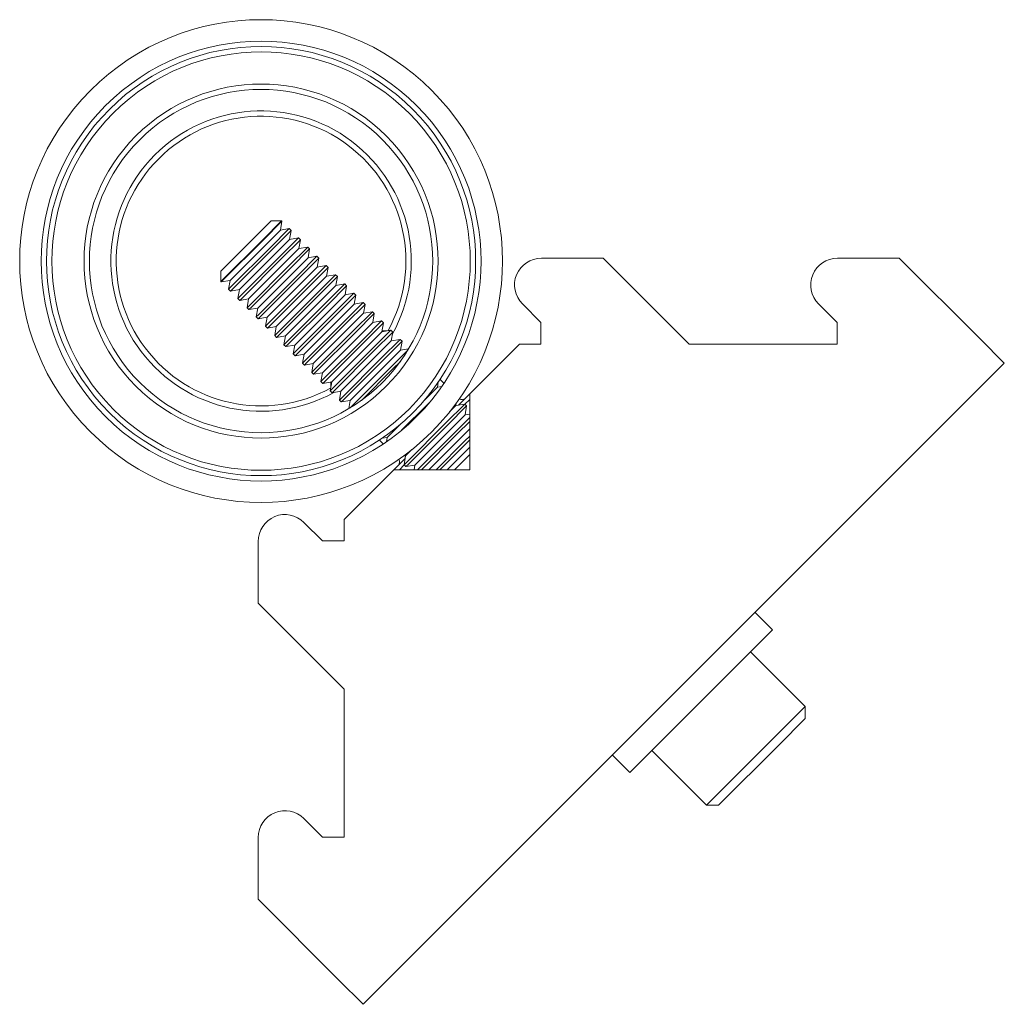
# Model space of a CAD drawing. Header units: millimetres. Extents: x -186.4 to -94.6, y -82.5 to 9.3.
import ezdxf

# ---------------------------------------------------------------- set-up
doc = ezdxf.new("R2010")
doc.units = ezdxf.units.MM

msp = doc.modelspace()

# ---------------------------------------------------------------- linework, layer by layer
at = {"color": 0, "linetype": 'Continuous', "lineweight": 0}
for p, q in [((-164.402, -10.899), (-162.954, -9.451)), ((-163.727, -11.201), (-161.978, -9.451)), ((-163.697, -11.232), (-161.947, -9.482)), ((-162.954, -9.451), (-161.978, -9.451)), ((-162.094, -10.312), (-161.947, -9.482)), ((-161.978, -9.451), (-161.947, -9.482)), ((-167.635, -14.132), (-164.402, -10.899)), ((-166.597, -14.816), (-162.094, -10.312)), ((-163.013, -11.916), (-161.263, -10.166)), ((-162.836, -12.093), (-161.086, -10.343)), ((-162.094, -10.312), (-161.263, -10.166)), ((-161.263, -10.166), (-161.086, -10.343)), ((-161.233, -11.173), (-161.086, -10.343)), ((-167.635, -15.108), (-163.727, -11.201)), ((-167.39, -14.925), (-163.697, -11.232)), ((-166.706, -15.609), (-163.013, -11.916)), ((-165.736, -15.677), (-161.233, -11.173)), ((-162.152, -12.776), (-160.403, -11.027)), ((-161.975, -12.953), (-160.226, -11.204)), ((-161.291, -13.637), (-159.542, -11.888)), ((-161.233, -11.173), (-160.403, -11.027)), ((-160.403, -11.027), (-160.226, -11.204)), ((-160.372, -12.034), (-160.226, -11.204)), ((-160.372, -12.034), (-159.542, -11.888)), ((-159.542, -11.888), (-159.365, -12.065)), ((-166.529, -15.786), (-162.836, -12.093)), ((-165.846, -16.47), (-162.152, -12.776)), ((-164.875, -16.537), (-160.372, -12.034)), ((-161.114, -13.814), (-159.365, -12.065)), ((-160.431, -14.498), (-158.681, -12.748)), ((-159.511, -12.895), (-159.365, -12.065)), ((-159.511, -12.895), (-158.681, -12.748)), ((-158.681, -12.748), (-158.504, -12.925)), ((-165.669, -16.647), (-161.975, -12.953)), ((-164.985, -17.331), (-161.291, -13.637)), ((-164.014, -17.398), (-159.511, -12.895)), ((-163.154, -18.259), (-158.65, -13.756)), ((-160.253, -14.675), (-158.504, -12.925)), ((-159.57, -15.359), (-157.82, -13.609)), ((-158.65, -13.756), (-158.504, -12.925)), ((-158.65, -13.756), (-157.82, -13.609)), ((-157.82, -13.609), (-157.643, -13.786)), ((-132.002, -12.925), (-137.766, -12.925)), ((-124.002, -20.925), (-132.002, -12.925)), ((-104.402, -12.925), (-110.166, -12.925)), ((-96.877, -20.449), (-104.402, -12.925)), ((-167.635, -14.132), (-167.635, -15.108)), ((-164.808, -17.508), (-161.114, -13.814)), ((-164.124, -18.191), (-160.431, -14.498)), ((-163.947, -18.368), (-160.253, -14.675)), ((-162.293, -19.12), (-157.789, -14.616)), ((-159.393, -15.536), (-157.643, -13.786)), ((-158.709, -16.22), (-156.959, -14.47)), ((-158.532, -16.397), (-156.782, -14.647)), ((-157.789, -14.616), (-157.643, -13.786)), ((-157.789, -14.616), (-156.959, -14.47)), ((-156.959, -14.47), (-156.782, -14.647)), ((-156.929, -15.477), (-156.782, -14.647)), ((-167.635, -15.108), (-167.604, -15.139)), ((-167.604, -15.139), (-167.39, -14.925)), ((-166.774, -14.993), (-167.604, -15.139)), ((-166.774, -14.993), (-166.92, -15.823)), ((-166.774, -14.993), (-166.597, -14.816)), ((-163.263, -19.052), (-159.57, -15.359)), ((-163.086, -19.229), (-159.393, -15.536)), ((-161.432, -19.981), (-156.929, -15.477)), ((-157.848, -17.08), (-156.098, -15.331)), ((-157.671, -17.258), (-155.921, -15.508)), ((-156.929, -15.477), (-156.098, -15.331)), ((-156.098, -15.331), (-155.921, -15.508)), ((-156.068, -16.338), (-155.921, -15.508)), ((-166.92, -15.823), (-166.706, -15.609)), ((-166.92, -15.823), (-166.743, -16)), ((-166.743, -16), (-166.529, -15.786)), ((-165.913, -15.853), (-166.743, -16)), ((-165.913, -15.853), (-166.059, -16.684)), ((-166.059, -16.684), (-165.846, -16.47)), ((-165.913, -15.853), (-165.736, -15.677)), ((-162.402, -19.913), (-158.709, -16.22)), ((-162.225, -20.09), (-158.532, -16.397)), ((-160.571, -20.841), (-156.068, -16.338)), ((-156.987, -17.941), (-155.238, -16.192)), ((-156.81, -18.118), (-155.061, -16.369)), ((-156.068, -16.338), (-155.238, -16.192)), ((-155.238, -16.192), (-155.061, -16.369)), ((-155.207, -17.199), (-155.061, -16.369)), ((-166.059, -16.684), (-165.882, -16.861)), ((-165.882, -16.861), (-165.669, -16.647)), ((-165.052, -16.714), (-165.882, -16.861)), ((-165.052, -16.714), (-165.199, -17.544)), ((-165.199, -17.544), (-164.985, -17.331)), ((-165.052, -16.714), (-164.875, -16.537)), ((-164.191, -17.575), (-164.014, -17.398)), ((-161.541, -20.774), (-157.848, -17.08)), ((-161.364, -20.951), (-157.671, -17.258)), ((-159.71, -21.702), (-155.207, -17.199)), ((-156.126, -18.802), (-154.377, -17.053)), ((-155.949, -18.979), (-154.2, -17.23)), ((-155.207, -17.199), (-154.377, -17.053)), ((-154.377, -17.053), (-154.2, -17.23)), ((-154.346, -18.06), (-154.2, -17.23)), ((-139.534, -17.193), (-137.802, -18.925)), ((-111.934, -17.193), (-110.202, -18.925)), ((-165.199, -17.544), (-165.022, -17.721)), ((-165.022, -17.721), (-164.808, -17.508)), ((-164.191, -17.575), (-165.022, -17.721)), ((-164.191, -17.575), (-164.338, -18.405)), ((-164.338, -18.405), (-164.124, -18.191)), ((-163.331, -18.436), (-163.154, -18.259)), ((-160.681, -21.635), (-156.987, -17.941)), ((-160.504, -21.812), (-156.81, -18.118)), ((-158.85, -22.563), (-154.346, -18.06)), ((-155.266, -19.663), (-153.516, -17.913)), ((-155.089, -19.84), (-153.339, -18.09)), ((-154.346, -18.06), (-153.516, -17.913)), ((-153.516, -17.913), (-153.339, -18.09)), ((-153.485, -18.921), (-153.339, -18.09)), ((-164.338, -18.405), (-164.161, -18.582)), ((-164.161, -18.582), (-163.947, -18.368)), ((-163.331, -18.436), (-164.161, -18.582)), ((-163.331, -18.436), (-163.477, -19.266)), ((-163.477, -19.266), (-163.263, -19.052)), ((-163.477, -19.266), (-163.3, -19.443)), ((-163.3, -19.443), (-163.086, -19.229)), ((-162.47, -19.297), (-162.293, -19.12)), ((-159.82, -22.496), (-156.126, -18.802)), ((-159.643, -22.673), (-155.949, -18.979)), ((-157.989, -23.424), (-153.485, -18.921)), ((-154.405, -20.524), (-152.655, -18.774)), ((-154.228, -20.701), (-152.478, -18.951)), ((-153.485, -18.921), (-152.655, -18.774)), ((-152.655, -18.774), (-152.478, -18.951)), ((-152.624, -19.781), (-152.478, -18.951)), ((-137.802, -18.925), (-137.802, -20.925)), ((-110.202, -18.925), (-110.202, -20.925)), ((-162.47, -19.297), (-163.3, -19.443)), ((-162.47, -19.297), (-162.616, -20.127)), ((-162.616, -20.127), (-162.402, -19.913)), ((-162.616, -20.127), (-162.439, -20.304)), ((-162.439, -20.304), (-162.225, -20.09)), ((-161.609, -20.158), (-162.439, -20.304)), ((-161.609, -20.158), (-161.755, -20.988)), ((-161.609, -20.158), (-161.432, -19.981)), ((-158.959, -23.356), (-155.266, -19.663)), ((-158.782, -23.533), (-155.089, -19.84)), ((-157.128, -24.285), (-152.624, -19.781)), ((-153.544, -21.385), (-151.794, -19.635)), ((-153.367, -21.562), (-151.617, -19.812)), ((-152.624, -19.781), (-151.794, -19.635)), ((-152.609, -19.694), (-152.127, -19.694)), ((-151.794, -19.635), (-151.617, -19.812)), ((-151.764, -20.642), (-151.617, -19.812)), ((-161.755, -20.988), (-161.541, -20.774)), ((-161.755, -20.988), (-161.578, -21.165)), ((-161.578, -21.165), (-161.364, -20.951)), ((-160.748, -21.018), (-161.578, -21.165)), ((-160.748, -21.018), (-160.894, -21.849)), ((-160.748, -21.018), (-160.571, -20.841)), ((-158.098, -24.217), (-154.405, -20.524)), ((-157.921, -24.394), (-154.228, -20.701)), ((-156.267, -25.146), (-151.764, -20.642)), ((-152.683, -22.245), (-150.933, -20.496)), ((-152.506, -22.423), (-150.756, -20.673)), ((-151.764, -20.642), (-150.933, -20.496)), ((-150.933, -20.496), (-150.756, -20.673)), ((-150.903, -21.503), (-150.756, -20.673)), ((-139.802, -20.925), (-144.446, -25.569)), ((-137.802, -20.925), (-139.802, -20.925)), ((-110.202, -20.925), (-124.002, -20.925)), ((-96.877, -20.449), (-94.615, -22.712)), ((-160.894, -21.849), (-160.681, -21.635)), ((-160.894, -21.849), (-160.717, -22.026)), ((-160.717, -22.026), (-160.504, -21.812)), ((-159.887, -21.879), (-160.717, -22.026)), ((-159.887, -21.879), (-160.034, -22.709)), ((-159.887, -21.879), (-159.71, -21.702)), ((-157.237, -25.078), (-153.544, -21.385)), ((-157.06, -25.255), (-153.367, -21.562)), ((-155.406, -26.006), (-150.903, -21.503)), ((-151.822, -23.106), (-150.215, -21.498)), ((-150.903, -21.503), (-150.136, -21.368)), ((-160.034, -22.709), (-159.82, -22.496)), ((-160.034, -22.709), (-159.857, -22.886)), ((-159.857, -22.886), (-159.643, -22.673)), ((-159.026, -22.74), (-159.857, -22.886)), ((-159.026, -22.74), (-159.173, -23.57)), ((-159.026, -22.74), (-158.85, -22.563)), ((-156.377, -25.939), (-152.683, -22.245)), ((-156.199, -26.116), (-152.506, -22.423)), ((-154.374, -82.471), (-94.615, -22.712)), ((-151.645, -23.283), (-150.909, -22.547)), ((-159.173, -23.57), (-158.959, -23.356)), ((-159.173, -23.57), (-158.996, -23.747)), ((-158.996, -23.747), (-158.782, -23.533)), ((-158.166, -23.601), (-158.996, -23.747)), ((-158.166, -23.601), (-158.312, -24.431)), ((-158.166, -23.601), (-157.989, -23.424)), ((-155.516, -26.8), (-151.822, -23.106)), ((-154.539, -26.177), (-151.645, -23.283)), ((-158.312, -24.431), (-158.098, -24.217)), ((-158.312, -24.431), (-158.135, -24.608)), ((-158.135, -24.608), (-157.921, -24.394)), ((-157.305, -24.462), (-158.135, -24.608)), ((-157.305, -24.462), (-157.451, -25.292)), ((-157.393, -24.477), (-157.393, -24.959)), ((-157.305, -24.462), (-157.128, -24.285)), ((-147.46, -24.946), (-147.377, -24.476)), ((-147.206, -24.223), (-146.846, -24.584)), ((-157.451, -25.292), (-157.237, -25.078)), ((-157.451, -25.292), (-157.274, -25.469)), ((-157.274, -25.469), (-157.06, -25.255)), ((-156.444, -25.323), (-157.274, -25.469)), ((-156.444, -25.323), (-156.59, -26.153)), ((-156.444, -25.323), (-156.267, -25.146)), ((-148.604, -26.091), (-147.46, -24.946)), ((-147.46, -24.946), (-147.042, -24.873)), ((-145.503, -26.627), (-144.446, -25.569)), ((-144.446, -25.569), (-144.446, -32.64)), ((-156.59, -26.153), (-156.377, -25.939)), ((-156.59, -26.153), (-156.413, -26.33)), ((-156.413, -26.33), (-156.199, -26.116)), ((-155.583, -26.183), (-156.413, -26.33)), ((-155.583, -26.183), (-155.718, -26.95)), ((-155.583, -26.183), (-155.406, -26.006)), ((-150.8, -28.971), (-148.379, -26.55)), ((-148.379, -26.55), (-148.115, -26.286)), ((-146.657, -28.271), (-144.908, -26.522)), ((-145.738, -26.668), (-145.696, -26.431)), ((-145.738, -26.668), (-144.908, -26.522)), ((-144.908, -26.522), (-144.731, -26.699)), ((-144.884, -26.545), (-144.446, -26.107)), ((-155.588, -26.872), (-155.516, -26.8)), ((-149.38, -32.032), (-144.877, -27.529)), ((-146.48, -28.448), (-144.731, -26.699)), ((-146.326, -27.256), (-145.738, -26.668)), ((-144.877, -27.529), (-144.731, -26.699)), ((-144.877, -27.529), (-144.446, -27.453)), ((-150.351, -31.965), (-146.657, -28.271)), ((-150.174, -32.142), (-146.48, -28.448)), ((-145.797, -29.132), (-144.446, -27.781)), ((-145.619, -29.309), (-144.446, -28.135)), ((-151.963, -29.45), (-150.995, -28.482)), ((-149.305, -32.64), (-145.797, -29.132)), ((-148.951, -32.64), (-145.619, -29.309)), ((-148.267, -32.64), (-144.446, -28.819)), ((-152.863, -29.88), (-152.503, -30.24)), ((-152.14, -29.627), (-152.61, -29.71)), ((-152.14, -29.627), (-152.213, -30.044)), ((-152.14, -29.627), (-151.963, -29.45)), ((-147.583, -32.64), (-144.936, -29.993)), ((-147.229, -32.64), (-144.759, -30.17)), ((-144.936, -29.993), (-144.446, -29.503)), ((-144.759, -30.17), (-144.446, -29.857)), ((-150.418, -31.348), (-150.241, -31.171)), ((-150.241, -31.171), (-149.83, -30.76)), ((-146.545, -32.64), (-144.446, -30.541)), ((-151.517, -32.64), (-150.46, -31.583)), ((-150.418, -31.348), (-150.655, -31.39)), ((-150.418, -31.348), (-150.565, -32.178)), ((-150.565, -32.178), (-150.351, -31.965)), ((-149.557, -32.209), (-149.38, -32.032)), ((-145.862, -32.64), (-144.446, -31.225)), ((-151.517, -32.64), (-156.161, -37.285)), ((-144.446, -32.64), (-151.517, -32.64)), ((-150.979, -32.64), (-150.541, -32.202)), ((-150.565, -32.178), (-150.388, -32.356)), ((-150.388, -32.356), (-150.174, -32.142)), ((-149.557, -32.209), (-150.388, -32.356)), ((-149.557, -32.209), (-149.633, -32.64)), ((-158.161, -39.285), (-159.893, -37.552)), ((-156.161, -37.285), (-156.161, -39.285)), ((-164.161, -39.32), (-164.161, -45.085)), ((-156.161, -39.285), (-158.161, -39.285)), ((-164.161, -45.085), (-156.161, -53.085)), ((-117.848, -45.945), (-116.221, -47.571)), ((-123.78, -55.13), (-116.221, -47.571)), ((-118.272, -49.622), (-113.181, -54.713)), ((-156.161, -53.085), (-156.161, -66.885)), ((-116.024, -57.556), (-113.181, -54.713)), ((-113.181, -55.844), (-113.181, -54.713)), ((-129.515, -60.865), (-123.78, -55.13)), ((-115.674, -58.338), (-113.181, -55.844)), ((-122.373, -63.905), (-116.024, -57.556)), ((-121.242, -63.905), (-115.674, -58.338)), ((-131.141, -59.238), (-129.515, -60.865)), ((-127.464, -58.814), (-122.373, -63.905)), ((-121.242, -63.905), (-122.373, -63.905)), ((-158.161, -66.885), (-159.893, -65.152)), ((-164.161, -66.92), (-164.161, -72.685)), ((-156.161, -66.885), (-158.161, -66.885)), ((-164.161, -72.685), (-156.637, -80.209)), ((-154.374, -82.471), (-156.637, -80.209))]:
    msp.add_line(p, q, dxfattribs=at)
for centre, radius, start, end in [((-163.891, -13.195), 22.5, 45, 225), ((-163.891, -13.195), 20.5, 45, 225), ((-163.891, -13.195), 19.5, 315, 135), ((-163.891, -13.195), 16, 315, 135), ((-163.891, -13.195), 22.5, 225, 45), ((-163.891, -13.195), 20.5, 225, 45), ((-163.891, -13.195), 19.5, 135, 315), ((-163.891, -13.195), 13.5, 331.28908, 135), ((-163.891, -13.195), 16, 135, 315), ((-163.891, -13.195), 13.5, 135, 298.71092), ((-137.766, -15.425), 2.5, 90, 225), ((-110.166, -15.425), 2.5, 90, 225), ((-151.375, -31.933), 0.4, 315, 39.08729), ((-161.661, -39.32), 2.5, 45, 180), ((-161.661, -66.92), 2.5, 45, 180)]:
    msp.add_arc(centre, radius, start, end, dxfattribs=at)
at = {"color": 0, "linetype": 'Continuous', "lineweight": 0, "extrusion": (0, 0, -1)}
for centre, radius, start, end in [((163.891, -13.195), 20, 45, 225), ((163.891, -13.195), 16.5, 45, 225), ((163.891, -13.195), 14, 45, 209.00938), ((163.891, -13.195), 20, 225, 45), ((163.891, -13.195), 16.5, 225, 45), ((163.891, -13.195), 14, 240.99062, 45), ((145.153, -25.711), 0.4, 225, 309.08729)]:
    msp.add_arc(centre, radius, start, end, dxfattribs=at)

doc.saveas('drawing.dxf')
